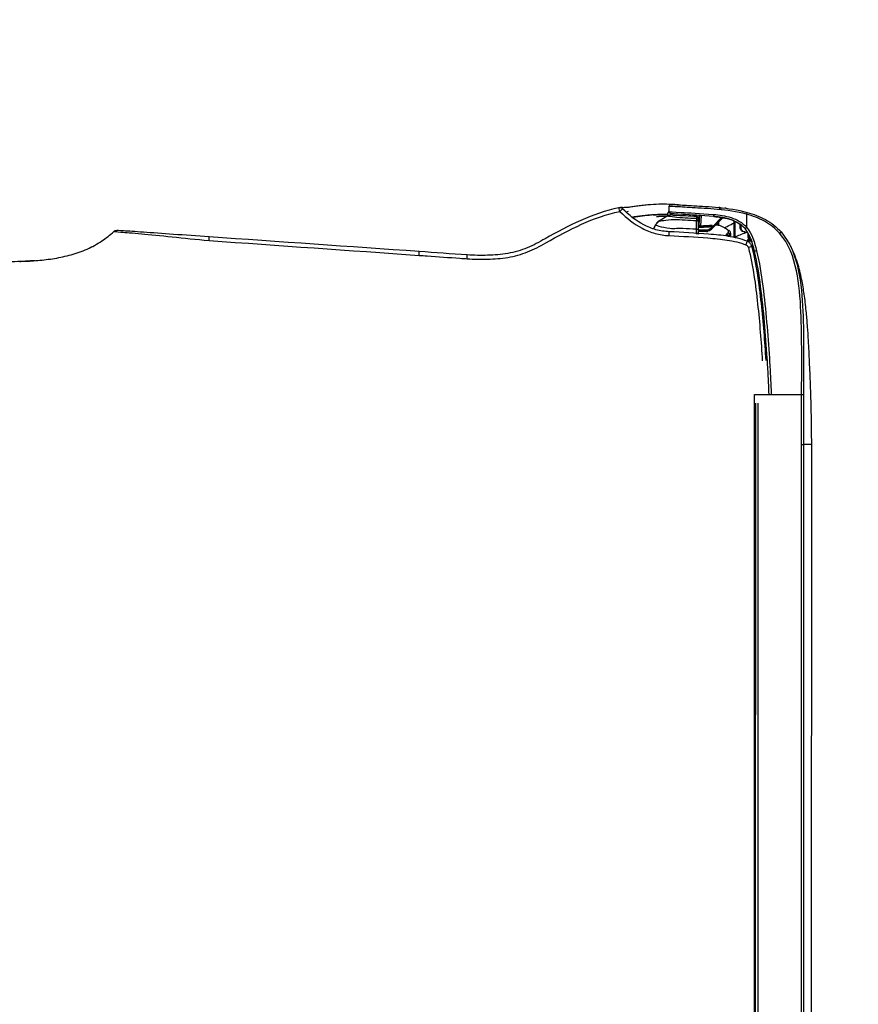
# Model space of a CAD drawing. Header units: millimetres. Extents: x -424979 to 718034, y -72486 to 344972.
# Tile 249 of 256: x 601386 to 601878, y 147165 to 147742. Entities that reach past the tile are written whole.
import ezdxf
from ezdxf import colors
from ezdxf.entities.mleader import LeaderData, LeaderLine
from ezdxf.math import Vec2, Vec3
from ezdxf.xclip import XClip

# ---------------------------------------------------------------- set-up
doc = ezdxf.new("R2010")
doc.units = ezdxf.units.MM
doc.header["$MEASUREMENT"] = 0
doc.header["$XCLIPFRAME"] = 0
doc.layers.add('IS_KLIM Opis_Średnice', color=7, linetype='Continuous', lineweight=9)
doc.layers.add('SKAN - RZUT_7_0_Nr_pióra__1', color=7, linetype='Continuous', lineweight=13)
doc.layers.add('IS_KLIM_urządzenia', color=3, linetype='Continuous')
doc.layers.add('Rysunki i obrazki', color=7, linetype='Continuous')
picture_1 = doc.add_image_def('image7.tif', size_in_pixel=(14115, 7016))

# ---------------------------------------------------------------- blocks, each defined once
blk = doc.blocks.new('Rysunek_7_7', base_point=(-247133.12, 120862.67))
at = {"layer": 'SKAN - RZUT_7_0_Nr_pióra__1', "color": 7, "lineweight": 13}
image = blk.add_image(picture_1, insert=(-306883.09, 91162.66), size_in_units=(119499.94, 59400.02), dxfattribs=at)
image.set_boundary_path([(-0.5, -0.5), (14114.5, 7015.5)])
blk = doc.blocks.new('G$CFEA986A8')
at = {"layer": 'IS_KLIM_urządzenia', "linetype": 'Continuous'}
for p, q in [((960.8, 27.59), (960.8, 27.59)), ((960.8, 27.59), (960.8, 27.58)), ((960.8, 27.58), (960.8, 27.58)), ((962.82, 27.01), (965.29, 26.79)), ((965.33, 27.29), (963.06, 27.49)), ((965.34, 27.5), (963.25, 27.5)), ((963.62, 27.59), (963.77, 27.59)), ((963.77, 27.59), (963.62, 27.59)), ((963.62, 27.59), (963.62, 27.59)), ((963.62, 27.59), (963.62, 27.59)), ((963.78, 27.59), (963.64, 27.59)), ((963.65, 27.59), (963.64, 27.59)), ((963.64, 27.59), (963.65, 27.59)), ((964.65, 27.59), (963.77, 27.59)), ((964.65, 27.59), (963.78, 27.59)), ((963.81, 27.59), (964.11, 27.59)), ((964.11, 27.59), (963.81, 27.59)), ((964.65, 27.59), (963.82, 27.59)), ((963.82, 27.59), (963.82, 27.59)), ((963.96, 27.59), (964.65, 27.59)), ((963.96, 27.59), (963.96, 27.59)), ((964.65, 27.59), (963.96, 27.59)), ((963.96, 27.59), (964.65, 27.59)), ((963.96, 27.59), (963.96, 27.59)), ((964.65, 27.59), (963.96, 27.59)), ((964.64, 27.59), (964.65, 27.59)), ((965.15, 28.07), (964.65, 27.59)), ((964.65, 27.59), (965.09, 28)), ((965.09, 28), (964.65, 27.59)), ((965.08, 27.99), (964.65, 27.59)), ((964.66, 27.6), (964.65, 27.59)), ((964.65, 27.59), (964.66, 27.6)), ((964.65, 27.59), (964.65, 27.59)), ((964.65, 27.58), (964.65, 27.59)), ((964.65, 27.59), (964.65, 27.59)), ((964.65, 27.59), (964.65, 27.59)), ((964.65, 27.59), (964.65, 27.59)), ((964.65, 27.59), (964.65, 27.59)), ((964.65, 27.59), (964.65, 27.59)), ((964.65, 27.59), (964.65, 27.59)), ((964.65, 27.58), (964.65, 27.58)), ((965.08, 28), (964.75, 27.68)), ((964.76, 27.69), (965.08, 27.99)), ((965.13, 27.95), (965.13, 27.96)), ((965.13, 27.94), (965.13, 27.94)), ((965.13, 27.94), (965.13, 27.94)), ((962.04, 24.32), (962.13, 24.22)), ((962.13, 24.22), (964.85, 21.51)), ((962.13, 24.22), (962.49, 24.22)), ((962.49, 24.22), (962.22, 24.49)), ((964.88, 21.83), (962.49, 24.22)), ((962.49, 24.22), (962.63, 24.22)), ((46.52, 13.96), (921.55, 13.84)), ((48.58, 13.7), (919.48, 13.58)), ((919.48, 13.06), (48.58, 13.18)), ((921.53, 13.84), (921.53, 2.34)), ((58.74, 2.46), (909.33, 2.34)), ((58.73, 0), (909.33, -0.12)), ((909.33, 1.87), (58.74, 1.98))]:
    blk.add_line(p, q, dxfattribs=at)
for centre, radius, start, end in [((966.23, 46.82), 1, 314.7826, 11.7219), ((965.57, 23.69), 0.5, 174.3028, 174.8572)]:
    blk.add_arc(centre, radius, start, end, dxfattribs=at)
at = {"layer": 'IS_KLIM_urządzenia', "linetype": 'Continuous', "extrusion": (0, 0, -1)}
for centre, start, end in [((-966.24, 34.23), 2.819, 90), ((-967.54, 34.23), 90, 182.7932)]:
    blk.add_arc(centre, 0.5, start, end, dxfattribs=at)
at = {"layer": 'IS_KLIM_urządzenia', "linetype": 'Continuous'}
for centre, major_axis, ratio, start_param, end_param in [((954.69, 84.17), (-0.998, 0.07), 0.023762, 1.636562, 3.141593), ((966.23, 46.82), (-0.979, -0.203), 0.056856, 1.631801, 3.141593), ((966.23, 46.82), (-0.704, 0.71), 0.020204, 3.141593, 4.63148), ((960.36, 34.82), (0.999, -0.049), 0.051256, 4.768713, 6.283185), ((960.36, 34.78), (0.999, -0.047), 0.051373, 4.768607, 6.283185), ((960.8, 28.09), (0, 0.5), 0.002816, 3.141639, 4.764644), ((961.96, 28.09), (0, 0.5), 0.000868, 1.518284, 3.141546), ((963.62, 27.79), (0, -0.2), 0.000013, 0.000046, 1.220385), ((963.74, 28.09), (0, 0.5), 0.707175, 3.141658, 4.713759), ((964.1, 27.28), (-0.499, -0.033), 0.703948, 5.100293, 5.413725), ((964.11, 27.79), (0, 0.2), 0.000013, 3.141639, 4.361977), ((964.21, 28.09), (0, 0.5), 0.707187, 3.141658, 4.713902), ((961.71, 25.79), (-0.25, 0.009), 0.004928, 4.721292, 6.283312), ((962.22, 24.49), (0.177, 0.177), 0.009872, 1.573264, 3.141593), ((965.57, 23.69), (0.498, -0.05), 0.399009, 1.576336, 3.142289), ((965.57, 23.69), (0.498, -0.045), 0.399039, 1.572475, 3.141593), ((965.57, 23.75), (0.498, -0.042), 0.40242, 1.570829, 3.141593), ((966.78, 22.67), (-0.498, 0.048), 0.655613, 1.68664, 3.142509), ((960.03, 20.77), (-0.282, 0.413), 0.898755, 3.126761, 4.122323), ((960.3, 20.73), (0.367, 0.34), 0.8822, 4.14442, 5.443074), ((960.62, 20.38), (0.376, 0.33), 0.885836, 4.168001, 5.478744), ((962.34, 17.18), (0, 0.2), 0.576627, 0, 1.56207), ((957.43, 15.43), (0.263, -0.965), 0.021464, 0, 1.498233), ((958.09, 16.02), (0.925, -0.381), 0.043497, 4.774575, 6.283185), ((959.1, 15.2), (0.191, 0.059), 0.212832, 0.62596, 2.147611), ((959.27, 14.73), (-0.18, 0.087), 0.196125, 0, 1.166038), ((959.21, 15.5), (-0.19, -0.061), 0.210046, 3.10566, 3.756008), ((959.99, 15.18), (0, 0.2), 0.433029, 0, 1.56207), ((961.57, 16.6), (-0.192, 0.056), 0.184381, 0, 0.981312), ((962.44, 15.81), (0.326, -0.379), 0.006066, 3.141593, 4.776304), ((965.61, 15.81), (-0.482, 0.133), 0.040619, 1.62052, 3.141593), ((956.69, 13.39), (0.117, -0.486), 0.019962, 1.512141, 3.141593), ((960.96, 7.75), (-0.331, 0.375), 0.006851, 1.634627, 3.141593), ((921.53, 2.37), (0, 0.5), 0.000014, 1.623156, 3.109817)]:
    blk.add_ellipse(centre, major_axis=major_axis, ratio=ratio, start_param=start_param, end_param=end_param, dxfattribs=at)
at = {"layer": 'IS_KLIM_urządzenia', "linetype": 'Continuous', "extrusion": (0, 0, -1)}
for centre, major_axis, ratio, start_param, end_param in [((964.05, 27.59), (-0.725, 0), 0.000047, 1.659786, 2.553482), ((964.05, 27.59), (-0.725, 0), 0.000047, 3.72973, 4.623425), ((964.65, 28.09), (0.266, -0.423), 1, 5.550236, 6.844477)]:
    blk.add_ellipse(centre, major_axis=major_axis, ratio=ratio, start_param=start_param, end_param=end_param, dxfattribs=at)
at = {"layer": 'IS_KLIM_urządzenia', "linetype": 'Continuous'}
for points, knots in [([(954.28, 189.89), (954.28, 189.89), (954.28, 189.9), (954.27, 190.02), (954.23, 190.6), (954.14, 191.94), (954.03, 194.22), (953.91, 197.18), (953.82, 199.32), (953.78, 200.42)], [0, 0, 0, 0, 0.003556, 0.013419, 0.063305, 0.179289, 0.407722, 0.697868, 1, 1, 1, 1]), ([(954.08, 193.57), (954.09, 193.47), (954.15, 191.99), (954.3, 189.13), (954.78, 185.02), (955.5, 181.64), (956.33, 179), (957.09, 177.07), (958, 175.22), (959.36, 172.98), (960.56, 171.47), (961.41, 170.57)], [0, 0, 0, 0, 0.012305, 0.179842, 0.347379, 0.514916, 0.598685, 0.682453, 0.766222, 0.84999, 1, 1, 1, 1]), ([(961.41, 170.57), (961.41, 170.57), (961.37, 169.97), (961.19, 167.65), (961.06, 165.95), (960.67, 161.68), (960.4, 159.11), (959.8, 153.41), (959.5, 150.38), (959.21, 147.27)], [0, 0, 0, 0, 0.250123, 0.250123, 0.500082, 0.500082, 0.750041, 0.750041, 1, 1, 1, 1]), ([(960.1, 147.21), (960.31, 150.21), (960.51, 153.15), (960.9, 158.69), (961.08, 161.2), (961.37, 165.35), (961.48, 167), (961.64, 169.24), (961.68, 169.81), (961.68, 169.81)], [0, 0, 0, 0, 0.25, 0.25, 0.5, 0.5, 0.75, 0.75, 1, 1, 1, 1]), ([(959.21, 147.27), (959.32, 147.27), (959.43, 147.26), (959.63, 147.24), (959.72, 147.24), (959.88, 147.23), (959.95, 147.22), (960.04, 147.21), (960.07, 147.21), (960.09, 147.21), (960.1, 147.21), (960.1, 147.21)], [0, 0, 0, 0, 0.230435, 0.230435, 0.460869, 0.460869, 0.691304, 0.691304, 0.881057, 0.881057, 1, 1, 1, 1]), ([(959.21, 147.27), (959.21, 147.27), (959.21, 147.27), (959.21, 147.27), (959.21, 147.27), (959.21, 147.27)], [0, 0, 0, 0, 0.629495, 0.629495, 1, 1, 1, 1]), ([(955.58, 95.9), (955.58, 95.9), (955.58, 95.9), (955.53, 95.23), (955.49, 94.57), (955.25, 91.24), (955.06, 88.58), (954.84, 85.33), (954.79, 84.73), (954.75, 84.14)], [0, 0, 0, 0, 0.000005, 0.000005, 0.169628, 0.169628, 0.84812, 0.84812, 1, 1, 1, 1]), ([(954.75, 84.14), (954.63, 82.47), (954.61, 80.8), (954.69, 77.48), (954.82, 75.82), (955.37, 72.52), (955.81, 70.89), (957.03, 67.83), (957.82, 66.37), (960.23, 62.03), (961.84, 59.14), (964.54, 53.15), (965.62, 50.05), (966.3, 46.78)], [0, 0, 0, 0, 0.125, 0.125, 0.25, 0.25, 0.375, 0.375, 0.5, 0.5, 0.75, 0.75, 1, 1, 1, 1]), ([(967.2, 47.03), (965.86, 53.51), (962.85, 59.33), (958.84, 66.5), (958.05, 67.93), (956.79, 70.95), (956.34, 72.56), (955.76, 75.84), (955.63, 77.48), (955.55, 80.78), (955.57, 82.47), (955.68, 84.1)], [0, 0, 0, 0, 0.5, 0.5, 0.625, 0.625, 0.75, 0.75, 0.875, 0.875, 1, 1, 1, 1]), ([(966.3, 46.78), (964.67, 45.16), (963.24, 43.34), (961.67, 40.33), (961.23, 39.26), (960.62, 37.05), (960.47, 35.91), (960.41, 34.77)], [0, 0, 0, 0, 0.5, 0.5, 0.75, 0.75, 1, 1, 1, 1]), ([(961.36, 34.77), (961.41, 35.86), (961.55, 36.93), (962.13, 39.01), (962.55, 40.02), (964.04, 42.86), (965.39, 44.59), (966.93, 46.11)], [0, 0, 0, 0, 0.25, 0.25, 0.5, 0.5, 1, 1, 1, 1]), ([(967.94, 32.46), (967.98, 33.04), (968.04, 34.37), (968.09, 36.58), (968.01, 38.79), (967.83, 40.67), (967.66, 42.07), (967.47, 43.41), (967.32, 44.56), (967.24, 45.44), (967.23, 46.03), (967.25, 46.23), (967.27, 46.26)], [0, 0, 0, 0, 0.115267, 0.254457, 0.395518, 0.463491, 0.528201, 0.59274, 0.664878, 0.754718, 0.87115, 1, 1, 1, 1]), ([(967.3, 46.34), (967.3, 46.34), (967.31, 46.4), (967.29, 46.6), (967.29, 46.62), (967.29, 46.62)], [0, 0, 0, 0, 0.020014, 0.885037, 1, 1, 1, 1]), ([(965.56, 35.11), (965.56, 35.53), (965.57, 36.73), (965.52, 38.45), (965.36, 40.28), (965.19, 41.69), (965.03, 42.84), (964.95, 43.45), (964.92, 43.67)], [0, 0, 0, 0, 0.166496, 0.472954, 0.620259, 0.762905, 0.910022, 1, 1, 1, 1]), ([(961.96, 28.12), (962.02, 29.2), (962.07, 30.28), (962.16, 31.9), (962.19, 32.44), (962.06, 33.52), (962.05, 34.06), (962.26, 35.6), (962.42, 36.56), (962.87, 37.76), (963, 38.06), (963.01, 38.08)], [0, 0, 0, 0, 0.25, 0.25, 0.375, 0.375, 0.5, 0.5, 0.75, 0.75, 1, 1, 1, 1]), ([(964.07, 37.1), (963.98, 37.24), (963.79, 37.51), (963.45, 37.81), (963.16, 38.01), (963.04, 38.08), (963, 38.1)], [0, 0, 0, 0, 0.309065, 0.631823, 0.868077, 1, 1, 1, 1]), ([(964.07, 37.09), (963.98, 37.24), (963.78, 37.5), (963.44, 37.81), (963.16, 38), (963.05, 38.06), (963.01, 38.08)], [0, 0, 0, 0, 0.319138, 0.64537, 0.882709, 1, 1, 1, 1]), ([(964.04, 37.07), (964.04, 37.05), (964.05, 36.71), (964.19, 35.39), (964.31, 34.5), (964.4, 32.69), (964.28, 31.78), (964.18, 29.94), (964.14, 29.01), (964.09, 28.09)], [0, 0, 0, 0, 0.25, 0.25, 0.5, 0.5, 0.75, 0.75, 1, 1, 1, 1]), ([(965.05, 37.8), (965.06, 37.67), (965.08, 37.54), (965.1, 37.37), (965.1, 37.34), (965.1, 37.31)], [0, 0, 0, 0, 0.794972, 0.794972, 1, 1, 1, 1]), ([(960.41, 34.72), (960.26, 31.56), (960.06, 28.4), (959.71, 23.67), (959.56, 22.09), (959.07, 18.98), (958.75, 17.44), (958.13, 15.95)], [0, 0, 0, 0, 0.5, 0.5, 0.75, 0.75, 1, 1, 1, 1]), ([(959.02, 15.64), (959.64, 17.15), (959.98, 18.72), (960.49, 21.88), (960.64, 23.48), (961.01, 28.3), (961.2, 31.53), (961.35, 34.73)], [0, 0, 0, 0, 0.25, 0.25, 0.5, 0.5, 1, 1, 1, 1]), ([(960.41, 34.77), (960.41, 34.77), (960.41, 34.77), (960.41, 34.75), (960.41, 34.74), (960.41, 34.72)], [0, 0, 0, 0, 0.001414, 0.001414, 1, 1, 1, 1]), ([(961.35, 34.73), (961.35, 34.73), (961.35, 34.73), (961.35, 34.74), (961.36, 34.76), (961.36, 34.77)], [0, 0, 0, 0, 0.001471, 0.001471, 1, 1, 1, 1]), ([(964.56, 28.09), (964.61, 29), (964.65, 29.9), (964.75, 31.71), (964.82, 32.66), (965.03, 34.22), (965.11, 34.83), (965.16, 35.22), (965.17, 35.23), (965.17, 35.22), (965.17, 35.22), (965.17, 35.22)], [0, 0, 0, 0, 0.284008, 0.284008, 0.568016, 0.568016, 0.852024, 0.852024, 0.994028, 0.994028, 1, 1, 1, 1]), ([(965.08, 23.79), (965.34, 26.88), (965.47, 29.57), (965.69, 33.25), (965.74, 34.25), (965.74, 34.25)], [0, 0, 0, 0, 0.500106, 0.500106, 1, 1, 1, 1]), ([(965.46, 34.09), (965.46, 34.09), (965.46, 34.09), (965.46, 34.09), (965.46, 34.13), (965.46, 34.18), (965.46, 34.24), (965.45, 34.36), (965.43, 34.59), (965.34, 34.9), (965.23, 35.11), (965.15, 35.22)], [0, 0, 0, 0, 0.001602, 0.502486, 0.642444, 0.701637, 0.729046, 0.756167, 0.815817, 0.90057, 1, 1, 1, 1]), ([(965.46, 34.05), (965.46, 34.04), (965.46, 34.03), (965.45, 33.91), (965.44, 33.65), (965.38, 32.61), (965.33, 31.63), (965.24, 29.85), (965.2, 28.96), (965.15, 28.07)], [0, 0, 0, 0, 0.02439, 0.02439, 0.219512, 0.219512, 0.609756, 0.609756, 1, 1, 1, 1]), ([(965.16, 35.25), (965.59, 35.16), (966, 35.01), (966.42, 34.77), (966.45, 34.76), (966.47, 34.74)], [0, 0, 0, 0, 0.941622, 0.941622, 1, 1, 1, 1]), ([(965.16, 35.22), (965.2, 35.15), (965.31, 34.98), (965.39, 34.73), (965.43, 34.55), (965.44, 34.49)], [0, 0, 0, 0, 0.324072, 0.765618, 1, 1, 1, 1]), ([(965.46, 34.03), (965.46, 34.06), (965.46, 34.12), (965.46, 34.12), (965.46, 34.12), (965.46, 34.13), (965.46, 34.13), (965.46, 34.15), (965.46, 34.19), (965.46, 34.32), (965.43, 34.62), (965.36, 34.97), (965.2, 35.18), (965.16, 35.22)], [0, 0, 0, 0, 0.103876, 0.340883, 0.382554, 0.387142, 0.39037, 0.395164, 0.414092, 0.462737, 0.590801, 0.905937, 1, 1, 1, 1]), ([(966.24, 34.73), (966.24, 34.73), (966.19, 33.69), (965.98, 29.9), (965.85, 27.14), (965.59, 23.95)], [0, 0, 0, 0, 0.5, 0.5, 1, 1, 1, 1]), ([(965.63, 15.79), (966.27, 18.17), (966.59, 20.61), (967.02, 25.18), (967.13, 27.31), (967.34, 30.85), (967.42, 32.29), (967.52, 34.22), (967.54, 34.73), (967.54, 34.73)], [0, 0, 0, 0, 0.25, 0.25, 0.5, 0.5, 0.75, 0.75, 1, 1, 1, 1]), ([(968.04, 34.21), (968.04, 34.21), (968.01, 33.7), (967.91, 31.81), (967.82, 30.4), (967.61, 26.94), (967.5, 24.85), (967.06, 20.38), (966.74, 18), (966.09, 15.68)], [0, 0, 0, 0, 0.25, 0.25, 0.5, 0.5, 0.75, 0.75, 1, 1, 1, 1]), ([(967.95, 32.55), (967.95, 32.54), (967.95, 32.54), (967.95, 32.53), (967.95, 32.53), (967.95, 32.53), (967.95, 32.52), (967.95, 32.52)], [0, 0, 0, 0, 0.491862, 0.491862, 0.745898, 0.745898, 1, 1, 1, 1]), ([(961.96, 28.12), (961.63, 28.12), (961.3, 28.12), (960.91, 28.12), (960.86, 28.12), (960.81, 28.12)], [0, 0, 0, 0, 0.8646, 0.8646, 1, 1, 1, 1]), ([(961.52, 27.59), (961.52, 27.5), (961.51, 27.41), (961.49, 26.81), (961.47, 26.31), (961.46, 25.8)], [0, 0, 0, 0, 0.152905, 0.152905, 1, 1, 1, 1]), ([(961.63, 27.59), (961.65, 27.59), (961.67, 27.59), (961.77, 27.59), (961.86, 27.59), (962.03, 27.59), (962.11, 27.59), (962.18, 27.59), (962.19, 27.59), (962.2, 27.59)], [0, 0, 0, 0, 0.082278, 0.082278, 0.515336, 0.515336, 0.94848, 0.94848, 1, 1, 1, 1]), ([(961.7, 25.79), (961.71, 25.96), (961.72, 26.13), (961.74, 26.73), (961.75, 27.16), (961.77, 27.59)], [0, 0, 0, 0, 0.277754, 0.277754, 1, 1, 1, 1]), ([(964.09, 28.09), (963.86, 28.1), (963.57, 28.1), (962.96, 28.11), (962.63, 28.11), (962.19, 28.12), (962.07, 28.12), (961.96, 28.12)], [0, 0, 0, 0, 0.429825, 0.429825, 0.859756, 0.859756, 1, 1, 1, 1]), ([(961.96, 27.59), (962.06, 27.59), (962.15, 27.59), (962.52, 27.59), (962.8, 27.59), (963.31, 27.59), (963.54, 27.59), (963.74, 27.59)], [0, 0, 0, 0, 0.140214, 0.140214, 0.570124, 0.570124, 1, 1, 1, 1]), ([(962.2, 27.59), (962.36, 27.59), (962.53, 27.59), (963.01, 27.59), (963.32, 27.59), (963.62, 27.59)], [0, 0, 0, 0, 0.351844, 0.351844, 1, 1, 1, 1]), ([(962.41, 27.59), (962.46, 26.77), (962.51, 25.96), (962.59, 24.83), (962.61, 24.52), (962.63, 24.22)], [0, 0, 0, 0, 0.726529, 0.726529, 1, 1, 1, 1]), ([(962.85, 24.21), (962.84, 24.38), (962.82, 24.54), (962.77, 25.38), (962.73, 26.04), (962.67, 27), (962.65, 27.3), (962.63, 27.59)], [0, 0, 0, 0, 0.147619, 0.147619, 0.738093, 0.738093, 1, 1, 1, 1]), ([(963.06, 27.49), (963.03, 27.49), (962.99, 27.48), (962.93, 27.44), (962.9, 27.41), (962.86, 27.33), (962.84, 27.29), (962.82, 27.19), (962.81, 27.14), (962.81, 27.06), (962.81, 27.04), (962.82, 27.01)], [0, 0, 0, 0, 0.247479, 0.247479, 0.496795, 0.496795, 0.717384, 0.717384, 0.907765, 0.907765, 1, 1, 1, 1]), ([(963.62, 27.59), (963.63, 27.59), (963.63, 27.59), (963.63, 27.59), (963.64, 27.59), (963.67, 27.59), (963.7, 27.59), (963.73, 27.59), (963.74, 27.59), (963.75, 27.59)], [0, 0, 0, 0, 0.03684, 0.03684, 0.184198, 0.184198, 0.773632, 0.773632, 1, 1, 1, 1]), ([(963.62, 27.59), (963.64, 27.59), (963.66, 27.59), (963.7, 27.59), (963.73, 27.59), (963.76, 27.59), (963.77, 27.59), (963.78, 27.59)], [0, 0, 0, 0, 0.33263, 0.33263, 0.794188, 0.794188, 1, 1, 1, 1]), ([(963.62, 27.59), (963.63, 27.59), (963.63, 27.59), (963.64, 27.59), (963.64, 27.59), (963.67, 27.59), (963.7, 27.59), (963.76, 27.59), (963.79, 27.59), (963.82, 27.59)], [0, 0, 0, 0, 0.02531, 0.02531, 0.126549, 0.126549, 0.531507, 0.531507, 1, 1, 1, 1]), ([(963.78, 27.59), (963.77, 27.59), (963.76, 27.59), (963.72, 27.59), (963.68, 27.59), (963.65, 27.59)], [0, 0, 0, 0, 0.257776, 0.257776, 1, 1, 1, 1]), ([(963.65, 27.59), (963.66, 27.59), (963.67, 27.59), (963.72, 27.59), (963.75, 27.59), (963.78, 27.59)], [0, 0, 0, 0, 0.26079, 0.26079, 1, 1, 1, 1]), ([(964.21, 27.59), (964.25, 27.59), (964.29, 27.59), (964.43, 27.59), (964.51, 27.59), (964.62, 27.59), (964.65, 27.59), (964.65, 27.59)], [0, 0, 0, 0, 0.140473, 0.140473, 0.570712, 0.570712, 1, 1, 1, 1]), ([(964.21, 27.58), (964.25, 27.58), (964.28, 27.58), (964.42, 27.58), (964.51, 27.58), (964.62, 27.58), (964.65, 27.58), (964.65, 27.58)], [0, 0, 0, 0, 0.140333, 0.140333, 0.570144, 0.570144, 1, 1, 1, 1]), ([(965.15, 28.07), (965.15, 28.07), (965.11, 28.07), (964.96, 28.08), (964.85, 28.08), (964.67, 28.09), (964.62, 28.09), (964.56, 28.09)], [0, 0, 0, 0, 0.429933, 0.429933, 0.859697, 0.859697, 1, 1, 1, 1]), ([(964.84, 27.63), (964.84, 27.63), (964.83, 27.62), (964.81, 27.61), (964.8, 27.61), (964.76, 27.6), (964.72, 27.59), (964.67, 27.59), (964.66, 27.59), (964.65, 27.59)], [0, 0, 0, 0, 0.370218, 0.370218, 0.528672, 0.528672, 0.919032, 0.919032, 1, 1, 1, 1]), ([(961.46, 25.8), (961.45, 25.7), (961.46, 25.6), (961.49, 25.29), (961.56, 25.06), (961.74, 24.69), (961.85, 24.53), (962, 24.36), (962.02, 24.34), (962.04, 24.32)], [0, 0, 0, 0, 0.177731, 0.177731, 0.59018, 0.59018, 0.940555, 0.940555, 1, 1, 1, 1]), ([(962.22, 24.49), (962.08, 24.63), (961.96, 24.8), (961.79, 25.15), (961.74, 25.34), (961.71, 25.62), (961.7, 25.71), (961.7, 25.79)], [0, 0, 0, 0, 0.410681, 0.410681, 0.822529, 0.822529, 1, 1, 1, 1]), ([(962.63, 24.22), (962.65, 24.22), (962.68, 24.21), (962.74, 24.21), (962.76, 24.21), (962.8, 24.21), (962.82, 24.21), (962.84, 24.21), (962.84, 24.21), (962.85, 24.21)], [0, 0, 0, 0, 0.315815, 0.315815, 0.631664, 0.631664, 0.946964, 0.946964, 1, 1, 1, 1]), ([(962.85, 24.21), (962.86, 24.21), (962.88, 24.21), (962.93, 24.21), (962.96, 24.21), (963, 24.21)], [0, 0, 0, 0, 0.325415, 0.325415, 1, 1, 1, 1]), ([(962.11, 16.19), (963.2, 17.13), (963.9, 18.42), (964.76, 21.07), (964.95, 22.43), (965.07, 23.73)], [0, 0, 0, 0, 0.5, 0.5, 1, 1, 1, 1]), ([(965.59, 23.89), (965.46, 22.49), (965.26, 21.03), (964.35, 18.18), (963.6, 16.81), (962.45, 15.79)], [0, 0, 0, 0, 0.5, 0.5, 1, 1, 1, 1]), ([(962.77, 22.21), (962.82, 22.35), (962.87, 22.55), (962.93, 22.97), (962.95, 23.17), (962.97, 23.39)], [0, 0, 0, 0, 0.583115, 0.583115, 1, 1, 1, 1]), ([(965.07, 23.73), (965.07, 23.69), (965.06, 23.65), (965.05, 23.52), (965.04, 23.43), (965.02, 23.17), (965, 23.02), (964.95, 22.61), (964.91, 22.36), (964.82, 21.77), (964.76, 21.43), (964.53, 20.35), (964.32, 19.62), (963.81, 18.4), (963.54, 17.9), (963.22, 17.43)], [0, 0, 0, 0, 0.01825, 0.01825, 0.060304, 0.060304, 0.132525, 0.132525, 0.246095, 0.246095, 0.402611, 0.402611, 0.74532, 0.74532, 1, 1, 1, 1]), ([(966.78, 22.01), (966.78, 22.01), (966.84, 22), (966.95, 22.03), (967.07, 22.1), (967.16, 22.19), (967.21, 22.27), (967.24, 22.34), (967.25, 22.39), (967.26, 22.43), (967.26, 22.44), (967.26, 22.45), (967.26, 22.45), (967.26, 22.45), (967.26, 22.46), (967.26, 22.46), (967.26, 22.46)], [0, 0, 0, 0, 0.014957, 0.230647, 0.404323, 0.550842, 0.673461, 0.771778, 0.844068, 0.888574, 0.900891, 0.909159, 0.918712, 0.93551, 0.981208, 1, 1, 1, 1]), ([(967.28, 22.63), (967.28, 22.59), (967.27, 22.55), (967.27, 22.49), (967.26, 22.47), (967.26, 22.46), (967.26, 22.46), (967.26, 22.46)], [0, 0, 0, 0, 0.498718, 0.498718, 0.99668, 0.99668, 1, 1, 1, 1]), ([(967.26, 22.46), (967.26, 22.46), (967.26, 22.46), (967.26, 22.47), (967.27, 22.49), (967.27, 22.53), (967.27, 22.55), (967.27, 22.58)], [0, 0, 0, 0, 0.000031, 0.000031, 0.61098, 0.61098, 1, 1, 1, 1]), ([(960.15, 19.88), (960.2, 19.89), (960.24, 19.89), (960.42, 19.9), (960.55, 19.92), (960.67, 19.93)], [0, 0, 0, 0, 0.263267, 0.263267, 1, 1, 1, 1]), ([(960.77, 20.72), (960.77, 20.72), (960.76, 20.73), (960.71, 20.77), (960.67, 20.79), (960.58, 20.79), (960.53, 20.78), (960.49, 20.75)], [0, 0, 0, 0, 0.062565, 0.062565, 0.548357, 0.548357, 1, 1, 1, 1]), ([(961.01, 19.71), (960.99, 19.7), (960.97, 19.7), (960.86, 19.72), (960.76, 19.8), (960.67, 19.93)], [0, 0, 0, 0, 0.175003, 0.175003, 1, 1, 1, 1]), ([(961.01, 19.74), (961.09, 19.73), (961.31, 19.75), (961.54, 19.93), (961.64, 20.09), (961.66, 20.13)], [0, 0, 0, 0, 0.289751, 0.808576, 1, 1, 1, 1]), ([(961.09, 20.37), (961.18, 20.27), (961.28, 20.21), (961.49, 20.18), (961.61, 20.24), (961.71, 20.35)], [0, 0, 0, 0, 0.456839, 0.456839, 1, 1, 1, 1]), ([(962.31, 21.21), (962.46, 20.92), (962.62, 20.62), (963.03, 19.85), (963.28, 19.36), (963.53, 18.88)], [0, 0, 0, 0, 0.379029, 0.379029, 1, 1, 1, 1]), ([(963.92, 18.68), (963.54, 18.68), (963.16, 18.68), (962.34, 18.68), (961.91, 18.68), (961.21, 18.68), (960.95, 18.68), (960.49, 18.68), (960.29, 18.68), (960.1, 18.68)], [0, 0, 0, 0, 0.296997, 0.296997, 0.640532, 0.640532, 0.845161, 0.845161, 1, 1, 1, 1]), ([(960.1, 18.68), (960.27, 18.25), (960.44, 17.81), (960.79, 16.91), (960.98, 16.43), (961.16, 15.96)], [0, 0, 0, 0, 0.478968, 0.478968, 1, 1, 1, 1]), ([(960.12, 18.88), (960.23, 18.88), (960.34, 18.88), (960.88, 18.88), (961.32, 18.88), (961.94, 18.88), (962.11, 18.88), (962.86, 18.88), (963.43, 18.88), (964, 18.88)], [0, 0, 0, 0, 0.084494, 0.084494, 0.422472, 0.422472, 0.560579, 0.560579, 1, 1, 1, 1]), ([(961.38, 16.66), (961.41, 16.76), (961.46, 16.86), (961.57, 17.03), (961.64, 17.1), (961.8, 17.23), (961.89, 17.28), (962.1, 17.36), (962.22, 17.38), (962.34, 17.38)], [0, 0, 0, 0, 0.230955, 0.230955, 0.455697, 0.455697, 0.706422, 0.706422, 1, 1, 1, 1]), ([(962.23, 17.18), (962.13, 17.18), (962.04, 17.16), (961.87, 17.1), (961.79, 17.06), (961.67, 16.96), (961.61, 16.9), (961.52, 16.77), (961.48, 16.69), (961.46, 16.61)], [0, 0, 0, 0, 0.299295, 0.299295, 0.552236, 0.552236, 0.775182, 0.775182, 1, 1, 1, 1]), ([(963.03, 17.18), (962.84, 17.18), (962.66, 17.18), (962.39, 17.18), (962.31, 17.18), (962.23, 17.18)], [0, 0, 0, 0, 0.696556, 0.696556, 1, 1, 1, 1]), ([(962.34, 17.38), (962.45, 17.38), (962.56, 17.38), (962.84, 17.38), (963.01, 17.38), (963.18, 17.38)], [0, 0, 0, 0, 0.390013, 0.390013, 1, 1, 1, 1]), ([(957.47, 15.37), (955.22, 14.75), (952.93, 14.35), (948.34, 13.64), (946.03, 13.36), (939.09, 12.61), (934.45, 12.24), (929.8, 11.96)], [0, 0, 0, 0, 0.25, 0.25, 0.5, 0.5, 1, 1, 1, 1]), ([(929.86, 11.03), (934.54, 11.32), (939.21, 11.68), (946.19, 12.44), (948.51, 12.73), (953.12, 13.44), (955.43, 13.85), (957.69, 14.47)], [0, 0, 0, 0, 0.5, 0.5, 0.75, 0.75, 1, 1, 1, 1]), ([(958.13, 15.95), (958.09, 15.85), (958.03, 15.75), (957.88, 15.59), (957.79, 15.51), (957.62, 15.42), (957.55, 15.39), (957.47, 15.37)], [0, 0, 0, 0, 0.368676, 0.368676, 0.737518, 0.737518, 1, 1, 1, 1]), ([(957.69, 14.47), (957.85, 14.51), (958, 14.57), (958.33, 14.76), (958.51, 14.9), (958.81, 15.23), (958.93, 15.43), (959.02, 15.64)], [0, 0, 0, 0, 0.262451, 0.262451, 0.631307, 0.631307, 1, 1, 1, 1]), ([(959.09, 14.81), (959.03, 14.7), (958.97, 14.58), (958.89, 14.43), (958.88, 14.39), (958.86, 14.36)], [0, 0, 0, 0, 0.758703, 0.758703, 1, 1, 1, 1]), ([(959.09, 14.81), (959.14, 14.92), (959.2, 15.01), (959.36, 15.16), (959.45, 15.23), (959.64, 15.32), (959.75, 15.36), (959.91, 15.38), (959.95, 15.38), (959.99, 15.38)], [0, 0, 0, 0, 0.291856, 0.291856, 0.579131, 0.579131, 0.886367, 0.886367, 1, 1, 1, 1]), ([(959.9, 15.18), (959.87, 15.18), (959.84, 15.18), (959.71, 15.16), (959.63, 15.14), (959.47, 15.06), (959.4, 15.01), (959.28, 14.88), (959.22, 14.81), (959.18, 14.73)], [0, 0, 0, 0, 0.114875, 0.114875, 0.424433, 0.424433, 0.71152, 0.71152, 1, 1, 1, 1]), ([(959.99, 15.38), (960.11, 15.38), (960.23, 15.38), (960.55, 15.38), (960.74, 15.38), (960.94, 15.38)], [0, 0, 0, 0, 0.379834, 0.379834, 1, 1, 1, 1]), ([(960.98, 7.72), (962.17, 8.78), (963.14, 10.05), (964.66, 12.8), (965.21, 14.27), (965.63, 15.79)], [0, 0, 0, 0, 0.5, 0.5, 1, 1, 1, 1]), ([(966.09, 15.68), (965.66, 14.11), (965.09, 12.61), (963.52, 9.78), (962.52, 8.46), (961.29, 7.38)], [0, 0, 0, 0, 0.5, 0.5, 1, 1, 1, 1]), ([(965.63, 15.79), (964.68, 15.79), (963.74, 15.79), (962.68, 15.79), (962.57, 15.79), (962.45, 15.79)], [0, 0, 0, 0, 0.894615, 0.894615, 1, 1, 1, 1]), ([(921.68, 10.32), (923.14, 10.32), (924.6, 10.43), (927.53, 10.58), (928.99, 10.67), (933.37, 10.94), (936.29, 11.16), (942.12, 11.68), (945.03, 11.98), (950.83, 12.75), (953.72, 13.19), (956.57, 13.87)], [0, 0, 0, 0, 0.125, 0.125, 0.25, 0.25, 0.5, 0.5, 0.75, 0.75, 1, 1, 1, 1]), ([(956.7, 13.36), (953.84, 12.67), (950.94, 12.23), (945.12, 11.46), (942.19, 11.16), (936.34, 10.64), (933.41, 10.42), (929.01, 10.14), (927.55, 10.06), (924.61, 9.91), (923.15, 9.8), (921.68, 9.8)], [0, 0, 0, 0, 0.25, 0.25, 0.5, 0.5, 0.75, 0.75, 0.875, 0.875, 1, 1, 1, 1]), ([(946.91, 12.54), (947.25, 12.59), (947.6, 12.63), (948.23, 12.71), (948.52, 12.75), (949.02, 12.82), (949.22, 12.85), (949.52, 12.89), (949.61, 12.91), (949.66, 12.91), (949.67, 12.91), (949.67, 12.91)], [0, 0, 0, 0, 0.235675, 0.235675, 0.471347, 0.471347, 0.702455, 0.702455, 0.927895, 0.927895, 1, 1, 1, 1]), ([(941.83, 11.98), (941.83, 11.98), (940.36, 11.82), (937.4, 11.57), (936.9, 11.53), (936.37, 11.49)], [0, 0, 0, 0, 0.843393, 0.843393, 1, 1, 1, 1]), ([(921.53, 2.34), (928.28, 2.34), (935.04, 2.23), (945.16, 2.67), (948.53, 2.93), (955.11, 4.29), (958.41, 5.45), (960.98, 7.72)], [0, 0, 0, 0, 0.5, 0.5, 0.75, 0.75, 1, 1, 1, 1]), ([(961.29, 7.38), (958.75, 5.12), (955.39, 3.88), (948.76, 2.48), (945.36, 2.21), (935.15, 1.75), (928.34, 1.87), (921.53, 1.87)], [0, 0, 0, 0, 0.25, 0.25, 0.5, 0.5, 1, 1, 1, 1]), ([(909.33, -0.12), (912.02, -0.11), (916.93, -0.06), (923.67, 0.16), (929.46, 0.4), (934.16, 0.64), (938.14, 0.89), (941.72, 1.18), (945.46, 1.6), (949.41, 2.23), (953.39, 3.16), (956.26, 4.22), (957.73, 4.98), (957.91, 5.08)], [0, 0, 0, 0, 0.162416, 0.296482, 0.407414, 0.51304, 0.581672, 0.650774, 0.735588, 0.811186, 0.895706, 0.987614, 1, 1, 1, 1]), ([(921.53, 1.87), (921.2, 1.87), (920.86, 1.87), (919.2, 1.87), (917.86, 1.87), (914.13, 1.87), (911.73, 1.87), (909.33, 1.87)], [0, 0, 0, 0, 0.081967, 0.081967, 0.409835, 0.409835, 1, 1, 1, 1])]:
    blk.add_open_spline(points, degree=3, knots=knots, dxfattribs=at)
for points, degree in [([(954.08, 193.57), (954.08, 193.49), (954.09, 193.42), (954.09, 193.34)], 3), ([(957.65, 175.95), (957.61, 176.03), (957.57, 176.11), (957.53, 176.2)], 3), ([(961.41, 170.57), (961.6, 170.37), (961.7, 170.09), (961.68, 169.81)], 3), ([(959.21, 147.27), (958, 130.15), (956.79, 113.02), (955.58, 95.9)], 3), ([(956.51, 95.85), (957.7, 112.97), (958.9, 130.09), (960.1, 147.21)], 3), ([(955.58, 95.9), (956.08, 95.86), (956.51, 95.84), (956.51, 95.85)], 3), ([(955.68, 84.1), (955.96, 88.01), (956.23, 91.93), (956.51, 95.85)], 3), ([(966.94, 46.13), (967.09, 46.15), (967.24, 46.22), (967.29, 46.32)], 3), ([(967.29, 46.32), (967.31, 46.43), (967.3, 46.54), (967.28, 46.65)], 3), ([(967.29, 46.32), (967.29, 46.33), (967.3, 46.34), (967.3, 46.34)], 3), ([(964.94, 43.51), (965.19, 42.03), (965.36, 40.54), (965.46, 39.04)], 3), ([(966.26, 44.75), (966.23, 44.93), (966.2, 45.11), (966.17, 45.29)], 3), ([(963.02, 38.08), (962.56, 38.37), (962.05, 38.54)], 2), ([(963.01, 38.08), (962.7, 38.26), (962.38, 38.43), (962.05, 38.54)], 3), ([(965.48, 38.69), (965.55, 37.5), (965.57, 36.3), (965.55, 35.08)], 3), ([(963.01, 38.08), (963.43, 37.83), (963.78, 37.48), (964.04, 37.07)], 3), ([(965.18, 35.2), (964.59, 36.16), (964.01, 37.11)], 2), ([(965.07, 35.52), (965.08, 36.12), (965.09, 36.71), (965.1, 37.31)], 3), ([(965.76, 34.34), (965.65, 34.4), (965.55, 34.45), (965.44, 34.49)], 3), ([(966.24, 34.73), (966.67, 34.73), (967.1, 34.73), (967.54, 34.73)], 3), ([(967.95, 32.52), (967.94, 32.5), (967.94, 32.48), (967.94, 32.45)], 3), ([(960.8, 27.59), (961.08, 27.59), (961.36, 27.59), (961.63, 27.59)], 3), ([(960.8, 27.59), (961.19, 27.59), (961.58, 27.59), (961.96, 27.59)], 3), ([(960.8, 27.58), (961.04, 27.58), (961.28, 27.58), (961.52, 27.58)], 3), ([(960.8, 27.58), (961.04, 27.58), (961.28, 27.58), (961.52, 27.58)], 3), ([(962.82, 27.01), (962.88, 26.08), (962.94, 25.14), (963, 24.21)], 3), ([(963.12, 27.59), (963.12, 27.56), (963.12, 27.52), (963.12, 27.48)], 3), ([(963.61, 27.59), (963.61, 27.59), (963.62, 27.59), (963.62, 27.59)], 3), ([(963.61, 27.59), (963.62, 27.59), (963.62, 27.59), (963.62, 27.59)], 3), ([(963.62, 27.59), (964.65, 27.59)], 1), ([(963.62, 27.59), (963.62, 27.59), (963.62, 27.59), (963.62, 27.59)], 3), ([(963.62, 27.59), (963.62, 27.59), (963.62, 27.59), (963.62, 27.59)], 3), ([(963.62, 27.59), (963.62, 27.59), (963.62, 27.59), (963.62, 27.59)], 3), ([(964.65, 27.59), (963.72, 27.59)], 1), ([(963.74, 27.59), (963.9, 27.59), (964.05, 27.59), (964.21, 27.59)], 3), ([(963.75, 27.58), (964.65, 27.58)], 1), ([(963.82, 27.58), (963.95, 27.58), (964.08, 27.58), (964.21, 27.58)], 3), ([(964.07, 27.63), (964.08, 27.59), (964.07, 27.54), (964.07, 27.5)], 3), ([(964.56, 28.09), (964.41, 28.09), (964.25, 28.09), (964.09, 28.09)], 3), ([(964.84, 27.63), (964.84, 27.63), (964.84, 27.63)], 2), ([(961.46, 25.8), (961.45, 25.65), (961.45, 25.49), (961.44, 25.34)], 3), ([(961.44, 25.33), (961.45, 25.49), (961.45, 25.64), (961.46, 25.8)], 3), ([(961.44, 25.33), (961.44, 25.34), (961.44, 25.34), (961.44, 25.34)], 3), ([(961.44, 25.34), (961.44, 25.34), (961.44, 25.34), (961.44, 25.34)], 3), ([(961.53, 25.25), (961.5, 25.28), (961.47, 25.31), (961.44, 25.33)], 3), ([(961.71, 20.35), (962.17, 20.89), (962.5, 21.51), (962.77, 22.21)], 3), ([(963.68, 22.68), (963.41, 22.68), (963.15, 22.68), (962.88, 22.68)], 3), ([(962.91, 22.88), (963.1, 22.88), (963.29, 22.88), (963.48, 22.88)], 3), ([(964.99, 22.88), (965.02, 23.18), (965.05, 23.49), (965.08, 23.79)], 3), ([(965.08, 23.79), (965.07, 23.76), (965.07, 23.74)], 2), ([(965.59, 23.95), (965.59, 23.93), (965.59, 23.91), (965.59, 23.89)], 3), ([(960.36, 20.28), (960.28, 20.27), (960.21, 20.27), (960.13, 20.27)], 3), ([(960.32, 19.65), (961.01, 19.71)], 1), ([(960.67, 19.93), (960.57, 20.04), (960.47, 20.16), (960.36, 20.28)], 3), ([(960.77, 20.72), (960.88, 20.6), (960.99, 20.49), (961.09, 20.37)], 3), ([(967.08, 20.79), (967.09, 20.91), (967.11, 21.03), (967.12, 21.15)], 3), ([(956.57, 13.87), (958.54, 14.35), (960.56, 14.86), (962.11, 16.19)], 3), ([(962.45, 15.79), (960.85, 14.4), (958.75, 13.85), (956.7, 13.36)], 3), ([(958.86, 14.36), (958.94, 14.51), (959.01, 14.66), (959.09, 14.81)], 3), ([(958.99, 15.2), (958.96, 15.28), (958.94, 15.36), (958.91, 15.43)], 3), ([(959.13, 14.84), (959.07, 14.95), (959.03, 15.08), (958.99, 15.2)], 3), ([(959.14, 15.62), (959.18, 15.51), (959.21, 15.39), (959.25, 15.28)], 3), ([(959.25, 15.28), (959.29, 15.37), (959.32, 15.47), (959.36, 15.57)], 3), ([(959.25, 15.28), (959.26, 15.22), (959.28, 15.16), (959.3, 15.1)], 3), ([(959.47, 15.22), (959.43, 15.33), (959.39, 15.45), (959.36, 15.57)], 3), ([(960.55, 15.18), (960.34, 15.18), (960.12, 15.18), (959.9, 15.18)], 3), ([(960.96, 15.39), (961.12, 15.8), (961.26, 16.23), (961.38, 16.66)], 3), ([(961.46, 16.61), (961.35, 16.22), (961.22, 15.84), (961.09, 15.47)], 3), ([(951.29, 13.18), (951.31, 13.06), (951.34, 12.94), (951.37, 12.81)], 3), ([(955.23, 13.58), (955.2, 13.68), (955.18, 13.77), (955.15, 13.87)], 3), ([(955.37, 13.91), (955.39, 13.82), (955.42, 13.72), (955.44, 13.63)], 3), ([(955.66, 13.67), (955.63, 13.77), (955.61, 13.86), (955.58, 13.96)], 3), ([(955.71, 13.68), (955.63, 13.97)], 1), ([(957.22, 14.35), (957.26, 14.21), (957.31, 14.07), (957.35, 13.93)], 3), ([(961.43, 7.5), (961.59, 7.65), (961.75, 7.8), (961.9, 7.95)], 3), ([(909.33, 2.34), (909.33, 2.09), (909.33, 1.88), (909.33, 1.87)], 3), ([(909.33, 2.34), (913.4, 2.34), (917.46, 2.34), (921.53, 2.34)], 3), ([(909.33, -0.12), (909.33, -0.12), (909.33, 0.54), (909.33, 1.87)], 3)]:
    blk.add_open_spline(points, degree=degree, dxfattribs=at)

msp = doc.modelspace()

# ---------------------------------------------------------------- block references
at = {"layer": 'IS_KLIM_urządzenia', "xscale": 2.4, "yscale": 2.4, "zscale": 2.4, "rotation": 89.99999999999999}
msp.add_blockref('G$CFEA986A8', (601850.12, 145310.66), dxfattribs=at)
at = {"layer": 'Rysunki i obrazki', "color": 151, "linetype": 'Continuous', "lineweight": 20, "true_color": 0x80c2ff}
ref = msp.add_blockref('Rysunek_7_7', (578150.82, 164030.11), dxfattribs=at)
XClip(ref).set_block_clipping_path([(-306883.0907464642, 91162.6626359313), (-187383.1463020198, 150562.679302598)])

# ---------------------------------------------------------------- next in the draw order: leaders
at = {"layer": 'IS_KLIM Opis_Średnice', "ltscale": 30}
ml = msp.add_multileader_mtext('Standard', dxfattribs=at)
ml.set_content('{\\fArial|b0|i0|c238|p0;\\C7;Odprowadzenie skroplin (przewód tłoczny) od klimatyzatora zastosować pompkę skroplin. W związku z brakiiem w pobliżu istenijącego pionu kanalizacyji sanitarnej skropliny z klimatyzacji zaleca się odprowadzić na zewnątrz budynku. W tym celu należy zamontować rurę odpływową, która skieruje wodę do rynny lub specjalnego zbiornika. Należy pamiętać o regularnym opróżnianiu zbiornika, aby zapobiec jego przepełnieniu. Ustalić bezpośrednio z Inwestrem podczas  robót budowlanych.  }', color=256)
ml.set_leader_properties()
ml.build(insert=Vec2(0, 0))
ml.multileader.update_dxf_attribs({"text_left_attachment_type": 6, "text_right_attachment_type": 6, "dogleg_length": 0.36})
ctx = ml.context
ctx.base_point, ctx.char_height, ctx.plane_origin, ctx.plane_y_axis = Vec3(603807.83, 150658.36), 250, Vec3(613367.07, 148935.84), Vec3(0, -1)
ctx.left_attachment, ctx.right_attachment = 6, 6
notes = []
notes.append((ctx, [(1, (1, 1, 0), (603807.47, 150658.36), (1, 0), 0.36, [(0, [(601850.26, 146472.34)], 256, [])])]))
ctx.mtext.insert, ctx.mtext.width, ctx.mtext.flow_direction = Vec3(603809.83, 150981.86), 11099.9713, 5
ctx.mtext.has_bg_fill, ctx.mtext.bg_color, ctx.mtext.bg_scale_factor, ctx.mtext.bg_transparency, ctx.mtext.use_window_bg_color = 1, -939524096, 1.5, 0, 1
for ctx, leaders in notes:
    for number, flags, end, landing, length, lines in leaders:
        leader = LeaderData()
        leader.index, (leader.has_last_leader_line, leader.has_dogleg_vector, leader.attachment_direction) = number, flags
        leader.last_leader_point, leader.dogleg_vector, leader.dogleg_length = Vec3(end), Vec3(landing), length
        for number, points, colour, breaks in lines:
            line = LeaderLine()
            line.index, line.vertices, line.color, line.breaks = number, Vec3.list(points), colors.encode_raw_color(colour), breaks
            leader.lines.append(line)
        ctx.leaders.append(leader)

doc.saveas('drawing.dxf')
